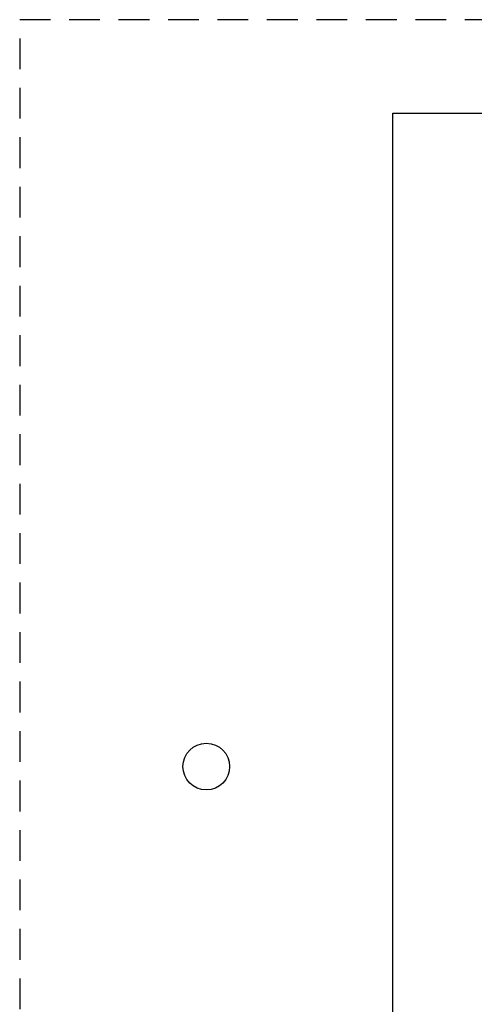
# Paper-space layout '113851GY001' of a CAD drawing. Header units: feet. Extents: x 0 to 55.7, y 0 to 22.
# Tile 3 of 21: x 0 to 2.4, y 16.7 to 22. Entities that reach past the tile are written whole.
import ezdxf
from ezdxf.enums import TextEntityAlignment as Align

# ---------------------------------------------------------------- set-up
doc = ezdxf.new("R2010")
doc.units = ezdxf.units.FT
doc.header["$MEASUREMENT"] = 0
doc.linetypes.add('OhDOT_USTN3', pattern=[0.22, 0.165, -0.055])
for name, color, linetype in [('C-ANNO-TEXT', 7, 'Continuous'), ('SH_Border', 7, 'Continuous'), ('SH_Cut_Line', 7, 'OhDOT_USTN3'), ('SH_Data', 7, 'Continuous')]:
    doc.layers.add(name, color=color, linetype=linetype)
doc.styles.add('Font 70-Main Title', font='txt', dxfattribs={"width": 1.15, "height": 0.25})
doc.styles.add('Straight-Normal', font='font30.shx', dxfattribs={"height": 0.14})
doc.styles.add('Straight-Sub Title', font='font30.shx', dxfattribs={"height": 0.17})

# ---------------------------------------------------------------- blocks, each defined once
blk = doc.blocks.new('BLKWO')
at = {"layer": 'SH_Border', "color": 7, "linetype": 'Continuous', "flags": 128}
blk.add_lwpolyline([(2, 21.5), (33.5, 21.5), (33.5, 0.5), (2, 0.5), (2, 21.5)], close=True, dxfattribs=at)
at = {"layer": 'SH_Border', "color": 7, "linetype": 'Continuous'}
blk.add_circle((1, 18), 0.125, dxfattribs=at)
at = {"layer": 'SH_Cut_Line', "color": 7, "linetype": 'OhDOT_USTN3', "flags": 128}
blk.add_lwpolyline([(0, 0), (34, 0), (34, 22), (0, 22), (0, 0)], close=True, dxfattribs=at)
at = {"layer": 'SH_Data', "style": 'Straight-Normal'}
for tag, p in [('CALCULATED', (32.9892, 21.0203)), ('CHECKED', (33.4892, 21.0203))]:
    blk.add_attdef(tag, text='', height=0.14, rotation=90, dxfattribs=at).set_placement(p, align=Align.BOTTOM_CENTER)
at = {"layer": 'SH_Data', "style": 'Font 70-Main Title', "width": 1.15}
for tag, p in [('TITLEAREA2M', (33, 13.2917)), ('TITLEAREA1', (33, 3.7917))]:
    blk.add_attdef(tag, text='', height=0.25, rotation=90, dxfattribs=at).set_placement(p, align=Align.MIDDLE_CENTER)
at = {"layer": 'SH_Data', "style": 'Straight-Sub Title'}
for tag, p in [('SHEETNO', (33.0203, 1.0031)), ('SHEETTOTAL', (33.0203, 0.6634))]:
    blk.add_attdef(tag, text='', height=0.17, dxfattribs=at).set_placement(p, align=Align.BOTTOM_CENTER)

psp = doc.layouts.new('113851GY001')

# ---------------------------------------------------------------- block references
at = {"layer": 'C-ANNO-TEXT'}
psp.add_blockref('BLKWO', (0, 0), dxfattribs=at)

doc.saveas('drawing.dxf')
